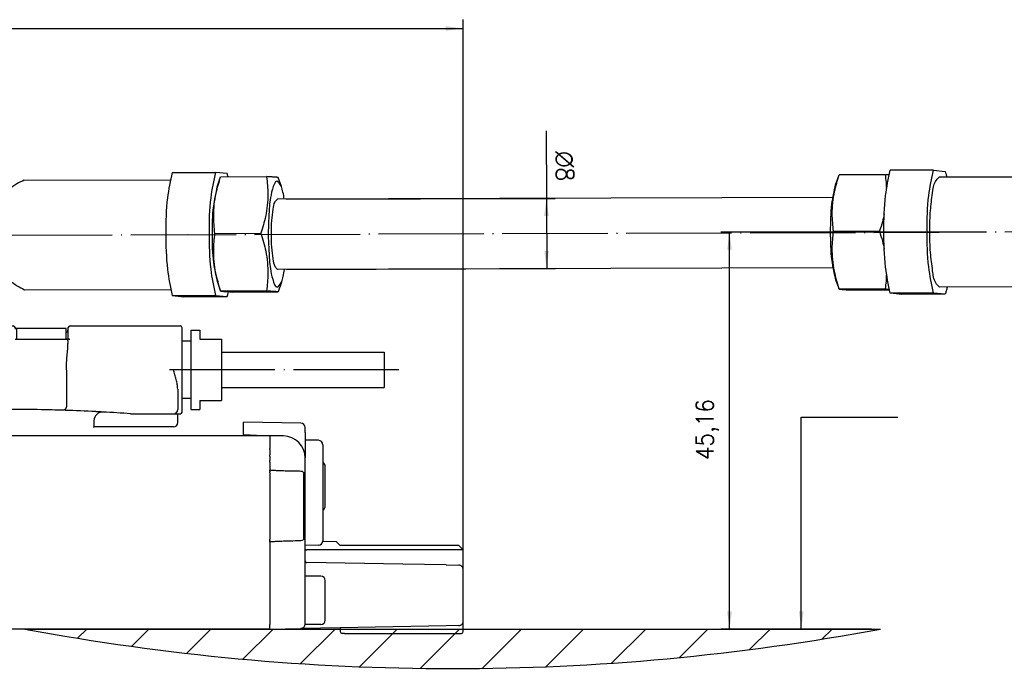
# Model space of a CAD drawing. Header units: millimetres. Extents: x -235 to 1349, y -109 to 485.
# Tile 14 of 38: x 191 to 303, y 286 to 360. Entities that reach past the tile are written whole.
import ezdxf

# ---------------------------------------------------------------- set-up
doc = ezdxf.new("R2010")
doc.units = ezdxf.units.MM
doc.linetypes.add('DOT_CENTER', pattern=[14, 12, -1, 0, -1])
doc.layers.add('1', color=7, linetype='Continuous')
doc.styles.add('CONVERTER_11', font='txt.shx', dxfattribs={"width": 0.9})
doc.dimstyles.new('ME10_DIM_18', dxfattribs={"dimtxt": 2, "dimasz": 2, "dimexe": 1, "dimexo": 1, "dimgap": 1, "dimtad": 1, "dimdsep": 46, "dimtxsty": 'CONVERTER_11', "dimsah": 1, "dimcen": 0.09, "dimclrd": 2, "dimclre": 2, "dimclrt": 2, "dimadec": 0, "dimazin": 0, "dimtfac": 1, "dimtdec": 4, "dimtix": 1, "dimtmove": 0, "dimatfit": 3, "dimfxl": 1, "dimtolj": 1, "dimtzin": 0, "dimarcsym": 0})
doc.dimstyles.new('ME10_DIM_19', dxfattribs={"dimtxt": 2, "dimasz": 2, "dimexe": 1, "dimexo": 1, "dimgap": 1, "dimtad": 1, "dimdsep": 46, "dimtxsty": 'CONVERTER_11', "dimsah": 1, "dimcen": 0.09, "dimclrd": 2, "dimclre": 2, "dimclrt": 2, "dimadec": 0, "dimazin": 0, "dimtfac": 1, "dimtdec": 4, "dimtix": 1, "dimtmove": 0, "dimatfit": 3, "dimfxl": 1, "dimtolj": 1, "dimtzin": 0, "dimarcsym": 0})
doc.dimstyles.new('ME10_DIM_20', dxfattribs={"dimtxt": 2, "dimasz": 2, "dimexe": 1, "dimexo": 1, "dimgap": 1, "dimtad": 1, "dimdsep": 46, "dimtxsty": 'CONVERTER_11', "dimsah": 1, "dimcen": 0.09, "dimclrd": 2, "dimclre": 2, "dimclrt": 2, "dimadec": 0, "dimazin": 0, "dimtfac": 1, "dimtdec": 4, "dimtix": 1, "dimtmove": 0, "dimatfit": 3, "dimfxl": 1, "dimtolj": 1, "dimtzin": 0, "dimarcsym": 0})
doc.dimstyles.get("Standard").update_dxf_attribs({"dimtxt": 0.18, "dimasz": 0.18, "dimexe": 0.18, "dimexo": 0.0625, "dimgap": 0.09, "dimtad": 0, "dimtih": 1, "dimtoh": 1, "dimdec": 4, "dimzin": 0, "dimdsep": 46, "dimtxsty": 'Standard', "dimcen": 0.09, "dimadec": 0, "dimazin": 0, "dimtfac": 1, "dimtdec": 4, "dimtofl": 0, "dimtmove": 0, "dimatfit": 3, "dimfxl": 1, "dimtolj": 1, "dimtzin": 0, "dimarcsym": 0})

# ---------------------------------------------------------------- blocks, each defined once
blk = doc.blocks.new('SCALE_BLOCK_1__75', base_point=(216.73, 290.29))
at = {"color": 7, "linetype": 'Continuous'}
for p, q in [((216.73, 312.92), (216.73, 314.35)), ((223.24, 314.23), (216.73, 314.35)), ((216.73, 312.92), (219.73, 312.79)), ((216.73, 312.92), (216.73, 312.79)), ((219.73, 312.74), (219.73, 312.79)), ((221.27, 312.77), (219.73, 312.79)), ((219.73, 312.74), (219.73, 312.7)), ((223.73, 313.15), (223.73, 313.73)), ((223.73, 313.15), (223.73, 312.29)), ((219.73, 312.7), (219.73, 312.64)), ((219.73, 312.64), (219.73, 312.59)), ((219.73, 312.59), (219.73, 312.44)), ((219.73, 312.44), (219.73, 312.41)), ((219.73, 312.41), (219.73, 312.29)), ((219.73, 312.29), (219.73, 312.04)), ((219.73, 312.04), (219.73, 311.54)), ((223.73, 312.29), (223.73, 310.27)), ((225.24, 312.27), (223.73, 312.29)), ((225.73, 311.77), (225.73, 300.82)), ((219.73, 311.54), (219.73, 311.44)), ((219.73, 311.44), (219.73, 311.35)), ((219.73, 311.21), (219.73, 311.35)), ((219.73, 311.21), (219.73, 310.61)), ((219.73, 310.44), (219.73, 310.61)), ((219.73, 310.44), (219.73, 310.16)), ((219.73, 310.16), (219.73, 309.99)), ((219.73, 309.79), (219.73, 309.99)), ((219.73, 309.79), (219.73, 309.37)), ((219.73, 309.37), (219.73, 309.27)), ((223.73, 300.29), (223.73, 310.27)), ((219.73, 309.27), (219.73, 309.08)), ((219.73, 309.08), (219.73, 308.94)), ((219.73, 308.94), (219.73, 308.9)), ((219.73, 308.9), (219.73, 308.88)), ((219.73, 308.74), (219.73, 308.88)), ((219.73, 308.74), (219.73, 308.7)), ((219.73, 308.56), (219.73, 308.7)), ((219.73, 308.56), (219.73, 301.03)), ((223.24, 308.73), (223.09, 308.74)), ((223.59, 301.09), (223.59, 308.49)), ((226.03, 307.5), (226.03, 309.29)), ((226.03, 304.79), (226.03, 307.5)), ((219.73, 300.89), (219.73, 301.03)), ((219.73, 300.89), (219.73, 300.85)), ((219.73, 300.71), (219.73, 300.85)), ((219.73, 300.71), (219.73, 291.29)), ((223.09, 300.85), (223.24, 300.86)), ((227.29, 300.73), (225.73, 300.76)), ((227.29, 300.73), (227.73, 300.29)), ((225.24, 300.32), (223.73, 300.29)), ((223.73, 299.88), (223.73, 300.29)), ((223.73, 298.56), (223.73, 299.88)), ((241.73, 299.79), (223.93, 299.79)), ((241.23, 300.29), (227.73, 300.29)), ((241.23, 300.29), (241.73, 299.79)), ((241.73, 297.56), (241.73, 299.79)), ((223.73, 296.79), (223.73, 298.56)), ((234.85, 298.17), (223.93, 298.36)), ((239.78, 298.08), (234.85, 298.17)), ((239.78, 298.08), (241.24, 298.06)), ((241.73, 291.67), (241.73, 297.56)), ((225.53, 296.79), (223.73, 296.79)), ((223.73, 294.62), (223.73, 296.79)), ((226.03, 294.5), (226.03, 296.29)), ((223.73, 293.47), (223.73, 294.62)), ((226.03, 291.79), (226.03, 294.5)), ((223.73, 291.36), (223.73, 293.47)), ((241.73, 290.49), (241.73, 291.67)), ((219.73, 290.94), (219.73, 291.29)), ((219.73, 290.89), (219.73, 290.94)), ((219.73, 290.85), (219.73, 290.89)), ((219.73, 290.79), (223.24, 290.86)), ((219.73, 290.79), (219.73, 290.85)), ((227.73, 290.93), (223.24, 290.86)), ((223.73, 291.29), (223.73, 291.36)), ((225.53, 291.29), (223.73, 291.29)), ((239.78, 291.14), (227.73, 290.93)), ((227.73, 290.93), (227.73, 290.49)), ((228.23, 290.29), (227.93, 290.29)), ((228.23, 290.29), (241.23, 290.29)), ((241.24, 291.17), (239.78, 291.14)), ((241.23, 290.29), (241.53, 290.29))]:
    blk.add_line(p, q, dxfattribs=at)
for centre, radius, start, end in [((223.23, 313.73), 0.5, 0, 89), ((221.23, 310.27), 2.5, 0, 89), ((225.23, 311.77), 0.5, 0, 89), ((225.53, 309.29), 0.5, 0, 66.4218), ((223.23, 308.23), 0.5, 53.8153, 89), ((225.53, 304.79), 0.5, 293.5782, 0), ((223.23, 301.36), 0.5, 271, 306.1847), ((225.23, 300.82), 0.5, 271, 0), ((223.93, 298.56), 0.2, 180, 224.5), ((223.93, 298.56), 0.2, 224.5, 269), ((241.23, 297.56), 0.5, 44.5, 89), ((241.23, 297.56), 0.5, 0, 44.5), ((225.53, 296.29), 0.5, 0, 90), ((225.53, 291.79), 0.5, 270, 0), ((241.23, 291.67), 0.5, 315.5, 360), ((223.23, 291.36), 0.5, 271, 315.5), ((223.23, 291.36), 0.5, 315.5, 353.0252), ((223.23, 291.36), 0.5, 353.0252, 360), ((227.93, 290.49), 0.2, 180, 270), ((241.23, 291.67), 0.5, 271, 315.5), ((241.53, 290.49), 0.2, 270, 0)]:
    blk.add_arc(centre, radius, start, end, dxfattribs=at)
for points, knots in [([(223.09, 308.74), (222.76, 308.74), (222.15, 308.75), (221.32, 308.78), (220.66, 308.79), (220.19, 308.83), (219.89, 308.83), (219.76, 308.87), (219.73, 308.88)], [0, 0, 0, 0, 0.995371, 1.826461, 2.485922, 2.966453, 3.260928, 3.363773, 3.363773, 3.363773, 3.363773]), ([(223.53, 308.64), (223.53, 308.63), (223.55, 308.61), (223.58, 308.58), (223.59, 308.54), (223.59, 308.51), (223.59, 308.49)], [0, 0, 0, 0, 0.0350293, 0.0781123, 0.1217663, 0.163837, 0.163837, 0.163837, 0.163837]), ([(219.73, 300.71), (219.76, 300.72), (219.89, 300.76), (220.19, 300.76), (220.66, 300.79), (221.32, 300.81), (222.15, 300.84), (222.76, 300.85), (223.09, 300.85)], [0, 0, 0, 0, 0.102844, 0.39732, 0.877851, 1.537312, 2.368402, 3.363773, 3.363773, 3.363773, 3.363773]), ([(223.59, 301.09), (223.59, 301.08), (223.59, 301.05), (223.57, 301.01), (223.55, 300.98), (223.53, 300.96), (223.53, 300.95)], [0, 0, 0, 0, 0.0560863, 0.0857457, 0.1287938, 0.1638016, 0.1638016, 0.1638016, 0.1638016]), ([(223.73, 299.88), (223.75, 299.85), (223.8, 299.79), (223.88, 299.79), (223.93, 299.79)], [0, 0, 0, 0, 0.0816276, 0.2229502, 0.2229502, 0.2229502, 0.2229502])]:
    blk.add_open_spline(points, degree=3, knots=knots, dxfattribs=at)
blk = doc.blocks.new('SCALE_BODY_170__77', base_point=(-50.27, 290.79))
at = {"color": 7, "linetype": 'Continuous'}
for p, q in [((219.73, 312.79), (171.16, 312.79)), ((219.73, 312.74), (219.73, 312.79)), ((219.73, 312.74), (219.73, 312.7)), ((219.73, 312.7), (219.73, 312.64)), ((219.73, 312.64), (219.73, 312.59)), ((219.73, 312.59), (219.73, 312.44)), ((219.73, 312.44), (219.73, 312.41)), ((219.73, 312.41), (219.73, 312.29)), ((219.73, 312.29), (219.73, 312.04)), ((219.73, 312.04), (219.73, 311.54)), ((219.73, 311.54), (219.73, 311.44)), ((219.73, 311.44), (219.73, 311.35)), ((219.73, 311.21), (219.73, 311.35)), ((219.73, 311.21), (219.73, 310.61)), ((219.73, 310.44), (219.73, 310.61)), ((219.73, 310.44), (219.73, 310.16)), ((219.73, 310.16), (219.73, 309.99)), ((219.73, 309.79), (219.73, 309.99)), ((219.73, 309.79), (219.73, 309.37)), ((219.73, 309.37), (219.73, 309.27)), ((219.73, 309.27), (219.73, 309.08)), ((219.73, 309.08), (219.73, 308.94)), ((219.73, 308.94), (219.73, 308.9)), ((219.73, 308.9), (219.73, 308.88)), ((219.73, 308.74), (219.73, 308.88)), ((219.73, 308.74), (219.73, 308.7)), ((219.73, 308.56), (219.73, 308.7)), ((219.73, 308.56), (219.73, 301.03)), ((219.73, 300.89), (219.73, 301.03)), ((219.73, 300.89), (219.73, 300.85)), ((219.73, 300.71), (219.73, 300.85)), ((219.73, 300.71), (219.73, 291.29)), ((219.73, 290.79), (-50.27, 290.79)), ((219.73, 290.94), (219.73, 291.29)), ((219.73, 290.89), (219.73, 290.94)), ((219.73, 290.85), (219.73, 290.89)), ((219.73, 290.79), (219.73, 290.85))]:
    blk.add_line(p, q, dxfattribs=at)
blk = doc.blocks.new('SCALE_PB_170__78', base_point=(-72.27, 290.29))
for name, p in [('SCALE_BLOCK_1__75', (216.73, 290.29)), ('SCALE_BODY_170__77', (-50.27, 290.79))]:
    blk.add_blockref(name, p)
blk = doc.blocks.new('READING_HEAD_BODY__79', base_point=(129.73, 313.73))
at = {"color": 7, "linetype": 'Continuous'}
for p, q in [((129.73, 316.07), (129.73, 325.09)), ((130.73, 325.29), (129.93, 325.29)), ((142.49, 325.29), (130.73, 325.29)), ((142.7, 324.93), (142.69, 325.1)), ((148.75, 325.1), (148.75, 324.93)), ((149.23, 325.29), (148.95, 325.29)), ((151.46, 325.29), (149.23, 325.29)), ((165.93, 325.29), (173.53, 325.29)), ((188.01, 325.29), (190.23, 325.29)), ((190.23, 325.29), (190.51, 325.29)), ((190.71, 325.1), (190.71, 324.93)), ((196.76, 324.96), (196.77, 325.1)), ((196.97, 325.29), (208.73, 325.29)), ((208.73, 325.29), (209.53, 325.29)), ((209.73, 323.54), (209.73, 325.09)), ((142.72, 323.79), (142.7, 324.93)), ((142.93, 323.79), (142.93, 324.99)), ((148.53, 324.99), (142.93, 324.99)), ((148.53, 323.79), (148.53, 324.99)), ((148.75, 324.99), (148.53, 324.99)), ((190.93, 324.99), (190.71, 324.99)), ((190.93, 323.79), (190.93, 324.99)), ((196.53, 324.99), (190.93, 324.99)), ((196.53, 323.79), (196.53, 324.99)), ((196.74, 323.79), (196.76, 324.93)), ((210.73, 324.79), (210.73, 323.54)), ((210.73, 324.79), (211.73, 324.79)), ((211.73, 324.79), (211.73, 323.79)), ((142.72, 323.79), (142.66, 323.79)), ((142.93, 323.79), (142.72, 323.79)), ((142.73, 323.59), (142.73, 323.29)), ((145.73, 323.79), (142.93, 323.79)), ((148.53, 323.79), (145.73, 323.79)), ((148.73, 323.79), (148.53, 323.79)), ((190.73, 323.79), (190.93, 323.79)), ((190.93, 323.79), (193.73, 323.79)), ((193.73, 323.79), (196.53, 323.79)), ((196.53, 323.79), (196.74, 323.79)), ((196.73, 323.59), (196.73, 323.29)), ((196.74, 323.79), (196.8, 323.79)), ((209.73, 317.04), (209.73, 323.54)), ((210.73, 323.54), (209.73, 323.54)), ((210.73, 323.54), (210.73, 320.29)), ((211.73, 323.79), (214.23, 323.79)), ((214.23, 323.79), (214.23, 316.79)), ((214.23, 322.29), (222.33, 322.29)), ((222.33, 322.29), (232.73, 322.29)), ((232.73, 322.29), (232.73, 318.29)), ((142.9, 320.29), (142.9, 316.19)), ((196.56, 320.29), (196.56, 316.19)), ((210.73, 320.29), (210.73, 317.04)), ((130.23, 318.11), (130.23, 315.79)), ((209.23, 318.11), (209.23, 315.79)), ((214.23, 318.29), (222.33, 318.29)), ((222.33, 318.29), (232.73, 318.29)), ((210.73, 317.04), (209.73, 317.04)), ((209.73, 316.07), (209.73, 317.04)), ((210.73, 317.04), (210.73, 315.79)), ((211.73, 316.79), (214.23, 316.79)), ((211.73, 316.79), (211.73, 315.79)), ((129.73, 315.49), (129.73, 316.07)), ((130.73, 315.29), (129.93, 315.29)), ((130.23, 314.29), (130.23, 315.29)), ((135.6, 315.29), (130.73, 315.29)), ((149.73, 315.79), (164.93, 315.79)), ((166.98, 315.79), (172.48, 315.79)), ((174.53, 315.79), (189.73, 315.79)), ((203.86, 315.29), (208.73, 315.29)), ((208.73, 315.29), (209.53, 315.29)), ((209.23, 314.29), (209.23, 315.29)), ((209.73, 315.49), (209.73, 316.07)), ((210.73, 315.79), (211.73, 315.79)), ((139.8, 313.79), (130.73, 313.79)), ((208.73, 313.79), (199.67, 313.79))]:
    blk.add_line(p, q, dxfattribs=at)
for centre, radius, start, end in [((129.93, 325.09), 0.2, 90, 180), ((142.49, 325.09), 0.2, 1, 90), ((148.95, 325.09), 0.2, 90, 179), ((190.51, 325.09), 0.2, 1, 90), ((196.97, 325.09), 0.2, 90, 179), ((209.53, 325.09), 0.2, 0, 90), ((142.93, 323.59), 0.2, 136.5675, 180), ((142.93, 323.59), 0.2, 90, 136.5675), ((196.53, 323.59), 0.2, 43.4325, 90), ((196.53, 323.59), 0.2, 0, 43.4325), ((129.93, 315.49), 0.2, 180, 270), ((130.73, 315.79), 0.5, 180, 270), ((149.73, 115.79), 200, 93.1531, 94.0514), ((149.74, 115.79), 200, 92.9175, 93.157), ((138.77, 314.49), 1, 1.8649, 92.6111), ((149.73, 115.79), 200, 91.915, 92.9144), ((149.73, 115.79), 200, 91.1431, 91.8406), ((149.73, 115.79), 200, 90, 91.1431), ((189.73, 115.79), 200, 88.8569, 90), ((189.73, 115.79), 200, 88.1594, 88.8569), ((189.73, 115.79), 200, 87.0856, 88.085), ((200.69, 314.49), 1, 87.3889, 178.1351), ((189.72, 115.79), 200, 86.843, 87.0825), ((189.73, 115.79), 200, 85.9486, 86.8469), ((208.73, 315.79), 0.5, 270, 0), ((209.53, 315.49), 0.2, 270, 0), ((130.73, 314.29), 0.5, 180, 270), ((208.73, 314.29), 0.5, 270, 0)]:
    blk.add_arc(centre, radius, start, end, dxfattribs=at)
for points, knots in [([(142.7, 324.93), (142.71, 324.9), (142.74, 324.82), (142.79, 324.71), (142.85, 324.6), (142.89, 324.52), (142.92, 324.48), (142.93, 324.47), (142.93, 324.46)], [0, 0, 0, 0, 0.1122983, 0.2465473, 0.3793724, 0.4864969, 0.5081828, 0.5301391, 0.5301391, 0.5301391, 0.5301391]), ([(196.53, 324.46), (196.53, 324.47), (196.54, 324.48), (196.57, 324.52), (196.61, 324.6), (196.67, 324.71), (196.73, 324.82), (196.75, 324.9), (196.76, 324.93)], [0, 0, 0, 0, 0.0219563, 0.0436422, 0.1507667, 0.2835918, 0.4178408, 0.5301391, 0.5301391, 0.5301391, 0.5301391]), ([(196.76, 324.93), (196.76, 324.94), (196.76, 324.95), (196.76, 324.96), (196.76, 324.96)], [0, 0, 0, 0, 0.01488697, 0.02894262, 0.02894262, 0.02894262, 0.02894262]), ([(142.52, 323.73), (142.52, 323.73), (142.54, 323.74), (142.56, 323.76), (142.6, 323.78), (142.63, 323.79), (142.65, 323.79), (142.66, 323.79)], [0, 0, 0, 0, 0.0155182, 0.0468362, 0.0869059, 0.1316429, 0.1567967, 0.1567967, 0.1567967, 0.1567967]), ([(142.9, 320.29), (142.9, 320.57), (142.89, 321.1), (142.83, 321.87), (142.75, 322.6), (142.74, 323.07), (142.73, 323.29)], [0, 0, 0, 0, 0.826773, 1.584401, 2.33791, 3.005666, 3.005666, 3.005666, 3.005666]), ([(196.56, 320.29), (196.56, 320.57), (196.57, 321.1), (196.63, 321.87), (196.71, 322.6), (196.72, 323.07), (196.73, 323.29)], [0, 0, 0, 0, 0.826773, 1.584401, 2.33791, 3.005666, 3.005666, 3.005666, 3.005666]), ([(196.94, 323.73), (196.94, 323.73), (196.92, 323.74), (196.9, 323.76), (196.87, 323.78), (196.83, 323.79), (196.81, 323.79), (196.8, 323.79)], [0, 0, 0, 0, 0.0155182, 0.0468362, 0.0869059, 0.1316429, 0.1567967, 0.1567967, 0.1567967, 0.1567967]), ([(130.23, 318.11), (130.24, 318.29), (130.27, 318.65), (130.4, 319.19), (130.56, 319.74), (130.67, 320.11), (130.73, 320.29)], [0, 0, 0, 0, 0.514646, 1.092675, 1.657824, 2.24303, 2.24303, 2.24303, 2.24303]), ([(209.23, 318.11), (209.22, 318.29), (209.19, 318.65), (209.06, 319.19), (208.91, 319.74), (208.79, 320.11), (208.73, 320.29)], [0, 0, 0, 0, 0.514646, 1.092675, 1.657824, 2.24303, 2.24303, 2.24303, 2.24303]), ([(142.9, 316.18), (142.9, 316.18), (142.9, 316.18), (142.9, 316.18), (142.9, 316.19), (142.9, 316.19), (142.9, 316.19)], [0, 0, 0, 0, 0.00258293, 0.00516586, 0.01033017, 0.015503, 0.015503, 0.015503, 0.015503]), ([(142.9, 316.18), (142.9, 316.18), (142.9, 316.17), (142.9, 316.15), (142.91, 316.12), (142.91, 316.08), (142.92, 316.03), (142.94, 315.97), (142.96, 315.92), (142.99, 315.87), (143.02, 315.82), (143.06, 315.78), (143.1, 315.75), (143.15, 315.72), (143.2, 315.7), (143.24, 315.69), (143.27, 315.69), (143.28, 315.69)], [0, 0, 0, 0, 0.0074745, 0.0149481, 0.0502524, 0.0958297, 0.149756, 0.2104066, 0.2595437, 0.3214176, 0.3923393, 0.4349024, 0.4860422, 0.544145, 0.59773, 0.6436525, 0.6814031, 0.6814031, 0.6814031, 0.6814031]), ([(196.56, 316.18), (196.56, 316.18), (196.56, 316.17), (196.56, 316.14), (196.55, 316.1), (196.54, 316.05), (196.53, 316.01), (196.52, 315.97), (196.5, 315.92), (196.47, 315.87), (196.44, 315.82), (196.4, 315.78), (196.36, 315.75), (196.31, 315.72), (196.26, 315.7), (196.22, 315.69), (196.19, 315.69), (196.18, 315.69)], [0, 0, 0, 0, 0.0074745, 0.0149481, 0.0783801, 0.1327862, 0.1772115, 0.210408, 0.259545, 0.321419, 0.3923406, 0.4349038, 0.4860435, 0.5441463, 0.5977314, 0.6436538, 0.6814044, 0.6814044, 0.6814044, 0.6814044]), ([(196.56, 316.18), (196.56, 316.18), (196.56, 316.18), (196.56, 316.18), (196.56, 316.19), (196.56, 316.19), (196.56, 316.19)], [0, 0, 0, 0, 0.00259122, 0.00518245, 0.01033725, 0.015503, 0.015503, 0.015503, 0.015503]), ([(139.8, 313.73), (139.79, 313.87), (139.78, 314.13), (139.78, 314.39), (139.77, 314.52)], [0, 0, 0, 0, 0.3949294, 0.7899468, 0.7899468, 0.7899468, 0.7899468]), ([(199.69, 314.52), (199.69, 314.39), (199.68, 314.13), (199.67, 313.87), (199.66, 313.73)], [0, 0, 0, 0, 0.395017, 0.7899468, 0.7899468, 0.7899468, 0.7899468])]:
    blk.add_open_spline(points, degree=3, knots=knots, dxfattribs=at)
at = {"layer": '1', "color": 2, "linetype": 'DOT_CENTER'}
blk.add_line((234.4, 320.29), (207.59, 320.29), dxfattribs=at)
blk = doc.blocks.new('COUPLING_BAR__80', base_point=(166.73, 328.62))
at = {"color": 7, "linetype": 'Continuous'}
for p, q in [((295.25, 343.02), (290.33, 343.01)), ((295.25, 343.02), (296.6, 342.89)), ((191.76, 341.89), (208.37, 341.94)), ((208.59, 342.75), (213.51, 342.77)), ((214.86, 342.64), (213.51, 342.77)), ((213.71, 341.14), (214.11, 342.26)), ((214.11, 342.27), (219.35, 342.29)), ((214.11, 342.27), (214.11, 342.26)), ((221.03, 341.16), (220.66, 342.17)), ((284.12, 341.36), (284.52, 342.48)), ((284.53, 342.49), (284.52, 342.48)), ((289.77, 342.5), (284.53, 342.49)), ((313.38, 342.26), (295.9, 342.21)), ((283.8, 339.92), (220.57, 339.72)), ((213.46, 335.83), (218.7, 335.85)), ((289.11, 336.07), (283.88, 336.05)), ((283.82, 331.92), (220.6, 331.72)), ((213.74, 330.27), (214.11, 329.26)), ((221.06, 330.29), (220.66, 329.17)), ((284.16, 330.48), (284.52, 329.47)), ((313.42, 329.76), (295.94, 329.71)), ((191.8, 329.39), (208.41, 329.44)), ((208.59, 328.76), (213.51, 328.77)), ((208.59, 328.76), (209.93, 328.62)), ((209.93, 328.62), (214.86, 328.64)), ((213.51, 328.77), (214.86, 328.64)), ((214.11, 329.27), (219.35, 329.29)), ((214.11, 329.26), (214.11, 329.27)), ((215.42, 329.14), (220.65, 329.16)), ((220.66, 329.17), (220.65, 329.16)), ((284.52, 329.47), (284.53, 329.49)), ((289.77, 329.5), (284.53, 329.49)), ((290.23, 329.37), (285.83, 329.36)), ((295.25, 329.02), (290.33, 329.01)), ((291.67, 328.88), (290.33, 329.01)), ((296.6, 328.89), (291.67, 328.88)), ((296.6, 328.89), (295.25, 329.02))]:
    blk.add_line(p, q, dxfattribs=at)
for points, knots in [([(290.33, 329.01), (290.13, 330), (289.66, 332.33), (289.59, 336.06), (289.65, 339.77), (290.13, 342.05), (290.33, 343.01)], [0, 0, 0, 0, 3.034108, 7.120017, 11.167859, 14.099827, 14.099827, 14.099827, 14.099827]), ([(295.25, 329.02), (295.05, 330.02), (294.58, 332.35), (294.51, 336.08), (294.57, 339.78), (295.05, 342.06), (295.25, 343.02)], [0, 0, 0, 0, 3.034108, 7.120017, 11.167859, 14.099827, 14.099827, 14.099827, 14.099827]), ([(191.76, 341.89), (191.47, 341.75), (190.56, 341.33), (189.81, 340.66), (189.3, 340.2)], [0, 0, 0, 0, 0.96653, 2.989162, 2.989162, 2.989162, 2.989162]), ([(208.59, 342.75), (208.39, 341.8), (207.91, 339.51), (207.85, 335.81), (207.92, 332.08), (208.39, 329.75), (208.59, 328.76)], [0, 0, 0, 0, 2.931969, 6.97981, 11.06572, 14.099827, 14.099827, 14.099827, 14.099827]), ([(213.51, 342.77), (213.31, 341.81), (212.83, 339.53), (212.77, 335.83), (212.84, 332.1), (213.31, 329.76), (213.51, 328.77)], [0, 0, 0, 0, 2.931969, 6.97981, 11.06572, 14.099827, 14.099827, 14.099827, 14.099827]), ([(213.46, 335.83), (213.39, 336.5), (213.28, 337.59), (213.37, 339.11), (213.6, 340.61), (213.92, 341.64), (214.11, 342.27)], [0, 0, 0, 0, 2.006211, 3.290212, 4.552116, 6.526882, 6.526882, 6.526882, 6.526882]), ([(214.96, 342.27), (214.94, 342.33), (214.91, 342.46), (214.87, 342.58), (214.86, 342.64)], [0, 0, 0, 0, 0.1942972, 0.3782138, 0.3782138, 0.3782138, 0.3782138]), ([(219.35, 342.29), (219.42, 341.62), (219.53, 340.53), (219.44, 339.01), (219.21, 337.51), (218.89, 336.48), (218.7, 335.85)], [0, 0, 0, 0, 2.006211, 3.290212, 4.552116, 6.526882, 6.526882, 6.526882, 6.526882]), ([(220.66, 342.17), (220.66, 342.17), (220.65, 342.18), (220.61, 342.19), (220.55, 342.21), (220.45, 342.22), (220.34, 342.23), (220.23, 342.24), (220.12, 342.24), (219.98, 342.25), (219.81, 342.26), (219.59, 342.27), (219.44, 342.28), (219.35, 342.29)], [0, 0, 0, 0, 0.015083, 0.048902, 0.109789, 0.205163, 0.342244, 0.429896, 0.540727, 0.679982, 0.852906, 1.064747, 1.32075, 1.32075, 1.32075, 1.32075]), ([(283.88, 336.05), (283.81, 336.72), (283.7, 337.81), (283.79, 339.33), (284.02, 340.82), (284.33, 341.86), (284.53, 342.49)], [0, 0, 0, 0, 2.006211, 3.290212, 4.552116, 6.526882, 6.526882, 6.526882, 6.526882]), ([(290.18, 342.48), (290.12, 342.49), (289.98, 342.49), (289.84, 342.5), (289.77, 342.5)], [0, 0, 0, 0, 0.1906916, 0.4150141, 0.4150141, 0.4150141, 0.4150141]), ([(289.77, 342.5), (289.8, 342.22), (289.86, 341.69), (289.89, 341.16), (289.9, 340.92)], [0, 0, 0, 0, 0.852861, 1.592136, 1.592136, 1.592136, 1.592136]), ([(294.84, 336.06), (294.85, 336.85), (294.86, 338.32), (295.13, 340.17), (295.27, 341.58), (295.75, 342.06), (295.9, 342.21)], [0, 0, 0, 0, 2.359185, 4.363286, 5.734967, 6.355618, 6.355618, 6.355618, 6.355618]), ([(296.6, 342.89), (296.63, 342.78), (296.69, 342.56), (296.74, 342.33), (296.77, 342.21)], [0, 0, 0, 0, 0.3349203, 0.7020992, 0.7020992, 0.7020992, 0.7020992]), ([(213.71, 341.14), (213.55, 340.4), (213.15, 338.61), (213.12, 335.7), (213.17, 332.79), (213.58, 331.01), (213.74, 330.27)], [0, 0, 0, 0, 2.270711, 5.482662, 8.694612, 10.965323, 10.965323, 10.965323, 10.965323]), ([(221.03, 341.16), (220.85, 341.46), (220.43, 342.14), (219.77, 340.21), (219.64, 338.53), (219.47, 335.72), (219.66, 332.91), (219.8, 331.23), (220.47, 329.31), (220.88, 329.99), (221.06, 330.29)], [0, 0, 0, 0, 0.787925, 1.828962, 4.052906, 6.982551, 9.912196, 12.136141, 13.177177, 13.965103, 13.965103, 13.965103, 13.965103]), ([(221.36, 339.73), (221.31, 340), (221.24, 340.48), (221.09, 340.95), (221.03, 341.16)], [0, 0, 0, 0, 0.820153, 1.475923, 1.475923, 1.475923, 1.475923]), ([(283.55, 336.02), (283.56, 337.08), (283.57, 338.88), (283.96, 340.63), (284.12, 341.36)], [0, 0, 0, 0, 3.150445, 5.37578, 5.37578, 5.37578, 5.37578]), ([(219.89, 335.79), (219.9, 336.3), (219.91, 337.23), (220.08, 338.42), (220.17, 339.32), (220.48, 339.63), (220.57, 339.72)], [0, 0, 0, 0, 1.509878, 2.792503, 3.670379, 4.067596, 4.067596, 4.067596, 4.067596]), ([(289.65, 338.05), (289.59, 337.75), (289.44, 337.08), (289.23, 336.43), (289.11, 336.07)], [0, 0, 0, 0, 0.921639, 2.059267, 2.059267, 2.059267, 2.059267]), ([(214.11, 329.27), (213.91, 329.95), (213.58, 331.05), (213.36, 332.61), (213.29, 334.12), (213.4, 335.19), (213.46, 335.83)], [0, 0, 0, 0, 2.128297, 3.434133, 4.720795, 6.654203, 6.654203, 6.654203, 6.654203]), ([(218.7, 335.85), (218.9, 335.17), (219.23, 334.07), (219.45, 332.51), (219.52, 331), (219.42, 329.93), (219.35, 329.29)], [0, 0, 0, 0, 2.128297, 3.434133, 4.720795, 6.654203, 6.654203, 6.654203, 6.654203]), ([(220.6, 331.72), (220.5, 331.82), (220.18, 332.14), (220.09, 333.08), (219.91, 334.31), (219.9, 335.27), (219.89, 335.79)], [0, 0, 0, 0, 0.411176, 1.325196, 2.655423, 4.208566, 4.208566, 4.208566, 4.208566]), ([(284.16, 330.48), (283.99, 331.24), (283.58, 333.06), (283.56, 334.93), (283.55, 336.02)], [0, 0, 0, 0, 2.316328, 5.589539, 5.589539, 5.589539, 5.589539]), ([(284.53, 329.49), (284.32, 330.17), (284, 331.27), (283.78, 332.83), (283.7, 334.34), (283.81, 335.41), (283.88, 336.05)], [0, 0, 0, 0, 2.128297, 3.434133, 4.720795, 6.654203, 6.654203, 6.654203, 6.654203]), ([(289.11, 336.07), (289.23, 335.7), (289.44, 335.03), (289.59, 334.34), (289.66, 334.03)], [0, 0, 0, 0, 1.164515, 2.110431, 2.110431, 2.110431, 2.110431]), ([(295.94, 329.71), (295.79, 329.86), (295.29, 330.36), (295.15, 331.82), (294.86, 333.74), (294.85, 335.25), (294.84, 336.06)], [0, 0, 0, 0, 0.642462, 2.070619, 4.149099, 6.575885, 6.575885, 6.575885, 6.575885]), ([(189.3, 331.21), (189.83, 330.72), (190.6, 330.02), (191.51, 329.54), (191.8, 329.39)], [0, 0, 0, 0, 2.132288, 3.098033, 3.098033, 3.098033, 3.098033]), ([(221.06, 330.29), (221.12, 330.5), (221.26, 330.97), (221.34, 331.46), (221.38, 331.73)], [0, 0, 0, 0, 0.655456, 1.475922, 1.475922, 1.475922, 1.475922]), ([(289.9, 331.17), (289.89, 330.91), (289.86, 330.36), (289.8, 329.8), (289.77, 329.5)], [0, 0, 0, 0, 0.77397, 1.674126, 1.674126, 1.674126, 1.674126]), ([(296.81, 329.71), (296.78, 329.56), (296.72, 329.29), (296.63, 329.02), (296.6, 328.89)], [0, 0, 0, 0, 0.4479785, 0.8459278, 0.8459278, 0.8459278, 0.8459278]), ([(215.42, 329.14), (215.33, 329.15), (215.17, 329.15), (214.95, 329.16), (214.77, 329.17), (214.63, 329.18), (214.51, 329.19), (214.41, 329.2), (214.31, 329.21), (214.23, 329.22), (214.17, 329.23), (214.14, 329.24), (214.11, 329.25), (214.11, 329.26), (214.11, 329.26)], [0, 0, 0, 0, 0.261925, 0.478866, 0.656171, 0.799193, 0.91328, 1.003783, 1.118426, 1.201249, 1.257505, 1.2925, 1.311692, 1.320977, 1.320977, 1.320977, 1.320977]), ([(214.86, 328.64), (214.88, 328.72), (214.94, 328.89), (214.98, 329.07), (215, 329.16)], [0, 0, 0, 0, 0.2605413, 0.5438925, 0.5438925, 0.5438925, 0.5438925]), ([(219.35, 329.29), (219.43, 329.28), (219.58, 329.28), (219.78, 329.27), (219.95, 329.26), (220.09, 329.25), (220.2, 329.24), (220.3, 329.23), (220.36, 329.23), (220.41, 329.22), (220.45, 329.22), (220.5, 329.21), (220.55, 329.21), (220.6, 329.2), (220.63, 329.19), (220.66, 329.18), (220.66, 329.17), (220.66, 329.17)], [0, 0, 0, 0, 0.237049, 0.438027, 0.60659, 0.746394, 0.861096, 0.954353, 1.029819, 1.051281, 1.093365, 1.147291, 1.204302, 1.255697, 1.293406, 1.314936, 1.325574, 1.325574, 1.325574, 1.325574]), ([(285.83, 329.36), (285.74, 329.36), (285.58, 329.37), (285.37, 329.38), (285.19, 329.39), (285.04, 329.4), (284.93, 329.41), (284.82, 329.42), (284.73, 329.43), (284.64, 329.44), (284.58, 329.45), (284.55, 329.46), (284.53, 329.46), (284.52, 329.47), (284.52, 329.47)], [0, 0, 0, 0, 0.261925, 0.478866, 0.656171, 0.799193, 0.91328, 1.003783, 1.118426, 1.201249, 1.257505, 1.2925, 1.311692, 1.320977, 1.320977, 1.320977, 1.320977]), ([(289.77, 329.5), (289.84, 329.5), (289.99, 329.49), (290.13, 329.49), (290.2, 329.48)], [0, 0, 0, 0, 0.2342855, 0.4333608, 0.4333608, 0.4333608, 0.4333608])]:
    blk.add_open_spline(points, degree=3, knots=knots, dxfattribs=at)
at = {"layer": '1', "color": 2, "linetype": 'DOT_CENTER'}
for p, q in [((189.78, 335.63), (295.92, 335.96)), ((189.78, 335.63), (210.39, 335.69)), ((315.4, 336.02), (293.92, 335.95))]:
    blk.add_line(p, q, dxfattribs=at)
blk = doc.blocks.new('COUPLING_BAR_BLOCK__82', base_point=(148.73, 312.59))
blk.add_blockref('COUPLING_BAR__80', (166.73, 328.62))
blk = doc.blocks.new('READING_HEAD__83', base_point=(129.73, 312.59))
for name, p in [('COUPLING_BAR_BLOCK__82', (148.73, 312.59)), ('READING_HEAD_BODY__79', (129.73, 313.73))]:
    blk.add_blockref(name, p)
blk = doc.blocks.new('PB_170__84', base_point=(-72.27, 290.29))
for name, p in [('READING_HEAD__83', (129.73, 312.59)), ('SCALE_PB_170__78', (-72.27, 290.29))]:
    blk.add_blockref(name, p)
blk = doc.blocks.new('*D128')
at = {"layer": '1', "color": 2, "linetype": 'Continuous'}
for p, q in [((-72.27, 298.56), (-72.27, 360.16)), ((241.73, 298.56), (241.73, 360.16)), ((-72.27, 359.16), (241.73, 359.16))]:
    blk.add_line(p, q, dxfattribs=at)
at = {"layer": '1', "color": 2}
for points in [[(-70.27, 359.42), (-70.27, 358.89), (-72.27, 359.16)], [(239.73, 358.89), (239.73, 359.42), (241.73, 359.16)]]:
    blk.add_solid(points, dxfattribs=at)
at = {"layer": '1', "color": 2, "insert": (78.45, 360.16), "char_height": 2, "attachment_point": 7, "rotation": 0.0001, "line_spacing_factor": 0.60024, "style": 'CONVERTER_11'}
blk.add_mtext('CM+144', dxfattribs=at)
blk = doc.blocks.new('*D129')
at = {"layer": '1', "color": 2, "linetype": 'Continuous'}
for p, q in [((251.18, 347.51), (251.2, 339.82)), ((221.57, 339.73), (252.2, 339.82)), ((251.2, 339.82), (251.23, 331.82)), ((221.6, 331.73), (252.23, 331.82))]:
    blk.add_line(p, q, dxfattribs=at)
at = {"layer": '1', "color": 2}
for points in [[(251.47, 337.82), (250.94, 337.82), (251.2, 339.82)], [(250.96, 333.82), (251.48, 333.82), (251.23, 331.82)]]:
    blk.add_solid(points, dxfattribs=at)
at = {"layer": '1', "color": 2, "insert": (252.18, 346.79), "char_height": 2, "attachment_point": 7, "rotation": 270.1763, "line_spacing_factor": 0.60024, "style": 'CONVERTER_11'}
blk.add_mtext('\\C2; {\\Fgdt;n}\\C2;8', dxfattribs=at)
blk = doc.blocks.new('*D130')
at = {"layer": '1', "color": 2, "linetype": 'Continuous'}
for p, q in [((294.92, 335.96), (271.04, 335.96)), ((272.04, 290.79), (272.04, 335.96)), ((288.22, 290.79), (271.04, 290.79))]:
    blk.add_line(p, q, dxfattribs=at)
at = {"layer": '1', "color": 2}
for points in [[(272.31, 333.96), (271.78, 333.96), (272.04, 335.96)], [(271.78, 292.79), (272.31, 292.79), (272.04, 290.79)]]:
    blk.add_solid(points, dxfattribs=at)
at = {"layer": '1', "color": 2, "insert": (270.84, 310.02), "char_height": 2, "attachment_point": 7, "rotation": 90, "line_spacing_factor": 0.60024, "style": 'CONVERTER_11'}
blk.add_mtext('45,16', dxfattribs=at)
blk = doc.blocks.new('Inferior1', base_point=(83, 320))
at = {"layer": '1', "linetype": 'Continuous'}
h = blk.add_hatch(dxfattribs=at)
h.set_pattern_fill('_USER', color=3, scale=5, angle=45, pattern_type=0)
h.set_pattern_definition([(45, (0, 0), (-3.535534, 3.535534), [])])
edge = h.paths.add_edge_path()
edge.add_line((191.83, 290.794), (289.218, 290.794))
edge.add_arc((240.524, 551.488), 265.203, 259.41984, 280.58016, ccw=False)
at = {"layer": '1', "color": 7, "linetype": 'Continuous'}
blk.add_line((191.83, 290.794), (289.218, 290.794), dxfattribs=at)
blk.add_arc((240.524, 551.488), 265.203, 259.41984, 280.58016, dxfattribs=at)
at = {"layer": '1', "color": 2}
blk.add_solid([(279.946, 292.794), (280.473, 292.794), (280.21, 290.794)], dxfattribs=at)
blk.add_blockref('PB_170__84', (-72.269, 290.294))
at = {"layer": '1'}
dim = blk.add_linear_dim(base=(-72.269, 359.157), p1=(241.731, 297.558), p2=(-72.269, 297.558), text='CM+144', dimstyle='ME10_DIM_18', dxfattribs=at)
dim.commit()
dim.dimension.update_dxf_attribs({"geometry": '*D128', "text_midpoint": (83.252, 361.157), "text_rotation": 0.00014})
dim = blk.add_linear_dim(base=(251.202, 339.818), p1=(220.597, 331.724), p2=(220.573, 339.724), angle=270.17632, dimstyle='ME10_DIM_19', override={"dimpost": ' {\\Fgdt;n}<>'}, dxfattribs=at)
dim.commit()
dim.dimension.update_dxf_attribs({"geometry": '*D129', "text_midpoint": (253.186, 344.916), "text_rotation": -89.82368})
dim = blk.add_linear_dim(base=(272.043, 290.794), p1=(295.923, 335.956), p2=(289.218, 290.794), angle=90, dimstyle='ME10_DIM_20', dxfattribs=at)
dim.commit()
dim.dimension.update_dxf_attribs({"geometry": '*D130', "text_midpoint": (269.943, 313.375), "text_rotation": 90})
at = {"layer": '1', "color": 2, "linetype": 'Continuous', "has_arrowhead": 0}
blk.add_leader([(280.21, 290.794), (280.21, 314.899), (291.21, 314.899)], dimstyle='Standard', dxfattribs=at)

msp = doc.modelspace()

# ---------------------------------------------------------------- block references
msp.add_blockref('Inferior1', (83, 320))

doc.saveas('drawing.dxf')
